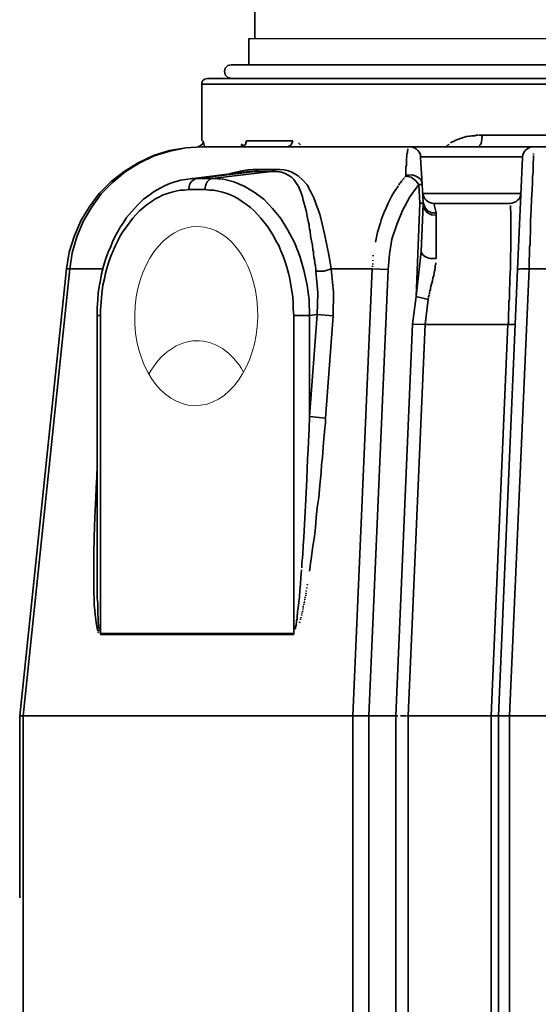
# Model space of a CAD drawing. Header units: millimetres. Extents: x -1661 to 8978, y 10537 to 15989.
# Tile 21 of 24: x 7622 to 8079, y 13532 to 14398. Entities that reach past the tile are written whole.
import ezdxf

# ---------------------------------------------------------------- set-up
doc = ezdxf.new("R2010")
doc.units = ezdxf.units.MM
doc.layers.add('C00-00-00-BLACK', color=7, linetype='Continuous')
doc.layers.add('Domyślne', color=7, linetype='Continuous')

# ---------------------------------------------------------------- blocks, each defined once
blk = doc.blocks.new('A$C54842E76')
at = {"layer": 'C00-00-00-BLACK', "color": 7, "linetype": 'Continuous', "lineweight": 35}
for p, q in [((46.2, 1744.91), (46.2, 1714.91)), ((41.1, 1714.91), (41.1, 1691.74)), ((20.35, 1688.78), (19.5, 1685.81)), ((22.46, 1691.32), (20.35, 1688.78)), ((25.42, 1691.74), (22.46, 1691.32)), ((25.42, 1691.74), (414.77, 1691.74)), ((4.66, 1679.88), (2.12, 1679.03)), ((414.77, 1679.88), (4.66, 1679.88)), ((19.5, 1685.81), (20.35, 1682.84)), ((20.35, 1682.84), (22.46, 1680.73)), ((22.46, 1680.73), (25.42, 1679.88)), ((0, 1677.34), (-0.43, 1674.8)), ((414.77, 1674.8), (-0.43, 1674.8)), ((-0.43, 1674.8), (-0.43, 1624.81)), ((2.12, 1679.03), (0, 1677.34)), ((228.35, 1627.35), (229.62, 1627.77)), ((229.62, 1627.77), (230.89, 1628.19)), ((230.89, 1628.19), (232.16, 1628.62)), ((232.16, 1628.62), (233.44, 1628.62)), ((233.44, 1628.62), (234.71, 1629.04)), ((234.71, 1629.04), (235.98, 1629.04)), ((235.98, 1629.04), (237.25, 1629.46)), ((237.25, 1629.46), (238.52, 1629.46)), ((238.52, 1629.46), (239.78, 1629.46)), ((239.78, 1629.46), (241.07, 1629.89)), ((241.07, 1629.89), (241.91, 1629.89)), ((242.34, 1629.89), (243.18, 1629.89)), ((243.6, 1629.89), (244.45, 1629.89)), ((244.88, 1629.89), (245.73, 1629.89)), ((245.73, 1629.89), (246.57, 1629.89)), ((246.57, 1629.89), (246.14, 1627.77)), ((246.14, 1627.77), (246.14, 1626.08)), ((246.57, 1629.89), (414.77, 1629.89)), ((0, 1619.72), (-14.41, 1618.87)), ((0, 1619.72), (-14.41, 1618.87)), ((-1.7, 1620.56), (-3.82, 1619.72)), ((0.43, 1622.27), (-1.7, 1620.56)), ((182.18, 1619.72), (0, 1619.72)), ((0.84, 1624.81), (0.43, 1622.27)), ((0.84, 1624.81), (2.12, 1620.14)), ((34.31, 1620.56), (34.74, 1621.41)), ((34.74, 1621.41), (35.17, 1622.27)), ((38.13, 1621.83), (35.58, 1620.14)), ((38.97, 1624.81), (38.13, 1621.83)), ((38.97, 1624.81), (79.64, 1624.81)), ((76.27, 1620.14), (75.41, 1619.72)), ((77.11, 1620.56), (76.27, 1620.14)), ((77.95, 1620.99), (77.11, 1620.56)), ((78.38, 1621.83), (77.95, 1620.99)), ((79.23, 1623.11), (78.38, 1621.83)), ((79.64, 1624.81), (79.23, 1623.11)), ((84.73, 1623.11), (85.58, 1622.27)), ((85.58, 1622.27), (86.43, 1621.41)), ((182.18, 1619.72), (291.9, 1619.72)), ((183.02, 1619.72), (182.18, 1619.72)), ((184.29, 1619.72), (183.02, 1619.72)), ((186.41, 1618.87), (184.29, 1619.72)), ((215.22, 1619.72), (215.64, 1620.56)), ((215.64, 1620.56), (216.49, 1621.41)), ((216.49, 1621.41), (217.33, 1621.83)), ((218.6, 1623.11), (219.89, 1623.96)), ((219.89, 1623.96), (221.15, 1624.38)), ((221.15, 1624.38), (222.42, 1625.23)), ((222.42, 1625.23), (223.27, 1625.65)), ((223.27, 1625.65), (224.55, 1626.08)), ((224.55, 1626.08), (225.81, 1626.5)), ((225.81, 1626.5), (227.09, 1626.92)), ((227.09, 1626.92), (228.35, 1627.35)), ((244.45, 1621.41), (243.6, 1620.56)), ((245.3, 1622.69), (244.45, 1621.41)), ((245.73, 1624.38), (245.3, 1622.69)), ((246.14, 1626.08), (245.73, 1624.38)), ((288.51, 1619.29), (285.54, 1617.6)), ((291.9, 1619.72), (288.51, 1619.29)), ((588.04, 1619.72), (291.9, 1619.72)), ((-42.79, 1612.1), (-56.35, 1605.74)), ((-42.37, 1611.67), (-55.49, 1605.31)), ((-28.81, 1616.33), (-42.79, 1612.1)), ((-28.38, 1615.91), (-42.37, 1611.67)), ((-14.41, 1618.87), (-28.81, 1616.33)), ((-14.41, 1618.87), (-28.38, 1615.91)), ((179.63, 1609.56), (180.06, 1611.25)), ((180.06, 1613.37), (180.48, 1614.64)), ((180.06, 1611.25), (180.06, 1613.37)), ((180.48, 1615.91), (180.9, 1617.18)), ((180.48, 1614.64), (180.48, 1615.91)), ((180.9, 1617.18), (180.9, 1618.02)), ((188.11, 1618.02), (186.41, 1618.87)), ((189.79, 1616.33), (188.11, 1618.02)), ((191.07, 1614.64), (189.79, 1616.33)), ((191.92, 1612.52), (191.07, 1614.64)), ((191.92, 1610.4), (191.92, 1612.52)), ((191.92, 1610.83), (281.74, 1610.83)), ((191.92, 1610.4), (193.61, 1586.68)), ((277.5, 1511.69), (281.74, 1610.4)), ((282.15, 1612.52), (281.74, 1610.4)), ((283, 1614.64), (282.15, 1612.52)), ((284.28, 1616.33), (283, 1614.64)), ((285.54, 1617.6), (284.28, 1616.33)), ((291.47, 1613.79), (291.47, 1612.94)), ((291.47, 1612.1), (291.47, 1610.4)), ((291.47, 1610.4), (291.47, 1608.28)), ((-56.35, 1605.74), (-68.64, 1598.12)), ((-55.49, 1605.31), (-67.78, 1597.69)), ((179.2, 1602.35), (179.63, 1603.2)), ((179.2, 1601.5), (179.2, 1602.35)), ((179.63, 1607.43), (179.63, 1609.56)), ((179.63, 1604.89), (179.63, 1607.43)), ((179.63, 1604.04), (179.63, 1604.89)), ((179.63, 1603.2), (179.63, 1604.04)), ((291.47, 1608.28), (291.06, 1606.58)), ((291.06, 1606.58), (291.06, 1604.47)), ((291.06, 1604.47), (291.06, 1602.77)), ((291.06, 1602.77), (291.06, 1601.08)), ((-68.64, 1598.12), (-80.07, 1589.22)), ((-67.78, 1597.69), (-78.8, 1588.37)), ((38.55, 1597.69), (-12.71, 1591.33)), ((-5.09, 1591.76), (46.6, 1598.12)), ((8.9, 1591.76), (60.58, 1598.12)), ((27.11, 1596.85), (24.15, 1595.99)), ((29.65, 1597.27), (27.11, 1596.85)), ((35.17, 1598.54), (29.65, 1597.27)), ((40.24, 1599.39), (35.17, 1598.54)), ((39.4, 1597.69), (38.55, 1597.69)), ((40.24, 1598.12), (39.4, 1597.69)), ((44.9, 1599.81), (40.24, 1599.39)), ((41.1, 1598.12), (40.24, 1598.12)), ((41.94, 1598.12), (41.1, 1598.12)), ((42.79, 1598.12), (41.94, 1598.12)), ((43.64, 1598.12), (42.79, 1598.12)), ((44.49, 1598.12), (43.64, 1598.12)), ((49.56, 1599.81), (44.9, 1599.81)), ((45.76, 1598.12), (44.9, 1598.12)), ((46.6, 1598.12), (45.76, 1598.12)), ((46.6, 1598.12), (49.56, 1599.81)), ((60.58, 1598.12), (46.6, 1598.12)), ((63.98, 1599.81), (49.56, 1599.81)), ((60.58, 1598.12), (63.98, 1599.81)), ((61.85, 1598.12), (60.58, 1598.12)), ((63.12, 1598.12), (61.85, 1598.12)), ((63.98, 1598.12), (63.12, 1598.12)), ((68.21, 1599.81), (63.98, 1599.81)), ((65.25, 1598.12), (63.98, 1598.12)), ((66.09, 1598.12), (65.25, 1598.12)), ((67.36, 1597.69), (66.09, 1598.12)), ((68.64, 1597.69), (67.36, 1597.69)), ((72.02, 1599.39), (68.21, 1599.81)), ((69.91, 1597.27), (68.64, 1597.69)), ((71.18, 1596.85), (69.91, 1597.27)), ((72.45, 1596.42), (71.18, 1596.85)), ((75.84, 1598.54), (72.02, 1599.39)), ((73.71, 1595.99), (72.45, 1596.42)), ((74.98, 1595.14), (73.71, 1595.99)), ((75.84, 1594.72), (74.98, 1595.14)), ((78.8, 1597.27), (75.84, 1598.54)), ((77.11, 1593.87), (75.84, 1594.72)), ((78.8, 1592.6), (77.11, 1593.87)), ((84.3, 1594.3), (78.8, 1597.27)), ((88.54, 1590.49), (84.3, 1594.3)), ((177.93, 1592.6), (178.79, 1593.45)), ((179.2, 1600.66), (179.2, 1601.5)), ((179.2, 1599.81), (179.2, 1600.66)), ((179.2, 1598.96), (179.2, 1599.81)), ((179.2, 1597.69), (179.2, 1598.96)), ((179.2, 1596.85), (179.2, 1597.69)), ((179.2, 1595.99), (179.2, 1596.85)), ((179.2, 1595.14), (179.2, 1595.99)), ((179.2, 1593.87), (179.2, 1595.14)), ((179.2, 1593.87), (180.48, 1594.72)), ((183.86, 1593.03), (179.2, 1593.87)), ((180.48, 1594.72), (181.75, 1594.72)), ((181.75, 1594.72), (184.72, 1595.14)), ((187.68, 1590.06), (183.86, 1593.03)), ((184.72, 1595.14), (187.25, 1594.3)), ((187.25, 1594.3), (189.79, 1593.03)), ((189.79, 1593.03), (191.92, 1591.33)), ((291.06, 1597.27), (290.63, 1593.45)), ((290.63, 1593.45), (290.63, 1589.22)), ((291.06, 1601.08), (291.06, 1599.39)), ((291.06, 1599.39), (291.06, 1597.27)), ((-80.07, 1589.22), (-90.66, 1578.62)), ((-78.8, 1588.37), (-88.97, 1578.2)), ((-33.04, 1585.41), (-36.44, 1583.71)), ((-28.38, 1587.52), (-33.04, 1585.41)), ((-24.15, 1588.79), (-28.38, 1587.52)), ((-18.65, 1590.49), (-24.15, 1588.79)), ((-12.71, 1591.33), (-18.65, 1590.49)), ((-8.89, 1591.76), (-12.71, 1591.33)), ((-11.45, 1584.14), (-11.02, 1586.25)), ((-11.02, 1586.25), (-10.16, 1587.95)), ((-10.16, 1587.95), (-9.32, 1589.22)), ((-9.32, 1589.22), (-7.2, 1590.91)), ((-5.09, 1591.76), (-8.89, 1591.76)), ((-7.2, 1590.91), (-5.09, 1591.76)), ((8.9, 1591.76), (-5.09, 1591.76)), ((2.54, 1583.71), (2.97, 1585.41)), ((2.97, 1585.41), (3.39, 1587.1)), ((3.39, 1587.1), (4.24, 1588.79)), ((4.24, 1588.79), (5.5, 1590.06)), ((5.5, 1590.06), (6.36, 1590.91)), ((6.36, 1590.91), (7.63, 1591.76)), ((7.63, 1591.76), (8.9, 1591.76)), ((18.65, 1591.33), (8.9, 1591.76)), ((27.95, 1588.79), (18.65, 1591.33)), ((36.87, 1584.98), (27.95, 1588.79)), ((45.76, 1579.89), (36.87, 1584.98)), ((80.5, 1590.91), (78.8, 1592.6)), ((81.77, 1589.22), (80.5, 1590.91)), ((83.04, 1587.52), (81.77, 1589.22)), ((84.3, 1585.41), (83.04, 1587.52)), ((85.58, 1582.86), (84.3, 1585.41)), ((92.36, 1586.25), (88.54, 1590.49)), ((95.32, 1580.74), (92.36, 1586.25)), ((170.31, 1582.01), (172, 1584.56)), ((172, 1584.56), (172.43, 1585.41)), ((172.86, 1585.83), (173.27, 1586.68)), ((173.27, 1586.68), (173.7, 1587.52)), ((173.7, 1587.52), (174.55, 1587.95)), ((174.55, 1587.95), (174.97, 1588.79)), ((174.97, 1588.79), (175.4, 1589.64)), ((175.82, 1590.06), (176.66, 1590.91)), ((177.09, 1591.33), (177.52, 1592.18)), ((190.65, 1586.68), (182.59, 1575.66)), ((190.65, 1586.68), (187.68, 1590.06)), ((191.49, 1570.15), (190.65, 1586.68)), ((192.77, 1586.68), (190.65, 1586.68)), ((191.92, 1591.33), (193.19, 1589.22)), ((193.61, 1586.68), (192.77, 1586.68)), ((193.19, 1589.22), (193.61, 1586.68)), ((193.61, 1586.68), (194.45, 1570.58)), ((290.63, 1589.22), (290.21, 1581.59)), ((-90.66, 1578.62), (-99.56, 1566.76)), ((-88.97, 1578.2), (-97.45, 1566.34)), ((-45.76, 1577.78), (-51.69, 1573.54)), ((-43.22, 1579.89), (-45.76, 1577.78)), ((-40.24, 1581.59), (-43.22, 1579.89)), ((-37.7, 1575.66), (-41.52, 1573.54)), ((-36.44, 1583.71), (-40.24, 1581.59)), ((-34.31, 1577.35), (-37.7, 1575.66)), ((-30.5, 1578.62), (-34.31, 1577.35)), ((-26.68, 1579.89), (-30.5, 1578.62)), ((-23.31, 1580.74), (-26.68, 1579.89)), ((-19.49, 1581.59), (-23.31, 1580.74)), ((-15.68, 1581.59), (-19.49, 1581.59)), ((-11.86, 1582.01), (-15.68, 1581.59)), ((-11.86, 1582.01), (-11.45, 1584.14)), ((2.54, 1582.01), (-11.86, 1582.01)), ((2.54, 1582.01), (2.54, 1583.71)), ((6.36, 1581.59), (2.54, 1582.01)), ((10.16, 1581.59), (6.36, 1581.59)), ((13.98, 1580.74), (10.16, 1581.59)), ((17.79, 1579.89), (13.98, 1580.74)), ((21.61, 1578.62), (17.79, 1579.89)), ((24.99, 1577.35), (21.61, 1578.62)), ((28.81, 1575.66), (24.99, 1577.35)), ((32.2, 1573.54), (28.81, 1575.66)), ((54.23, 1573.54), (45.76, 1579.89)), ((86.43, 1580.74), (85.58, 1582.86)), ((87.27, 1578.2), (86.43, 1580.74)), ((88.13, 1575.66), (87.27, 1578.2)), ((88.97, 1572.7), (88.13, 1575.66)), ((98.29, 1574.81), (95.32, 1580.74)), ((165.23, 1573.54), (166.93, 1576.51)), ((166.93, 1576.51), (168.61, 1579.47)), ((168.61, 1579.47), (170.31, 1582.01)), ((182.59, 1575.66), (176.24, 1563.8)), ((194.04, 1579.05), (194.45, 1577.35)), ((194.04, 1578.62), (280.47, 1578.62)), ((194.88, 1575.66), (194.04, 1577.78)), ((194.45, 1577.35), (194.88, 1575.66)), ((194.88, 1575.66), (195.74, 1573.97)), ((278.77, 1573.97), (279.62, 1575.66)), ((279.62, 1575.66), (280.04, 1577.35)), ((280.04, 1577.35), (280.47, 1579.47)), ((290.21, 1581.59), (289.78, 1573.54)), ((-56.78, 1568.45), (-61.85, 1562.95)), ((-51.69, 1573.54), (-56.78, 1568.45)), ((-48.29, 1568.88), (-51.69, 1566.34)), ((-44.9, 1571.43), (-48.29, 1568.88)), ((-41.52, 1573.54), (-44.9, 1571.43)), ((35.58, 1571.43), (32.2, 1573.54)), ((38.97, 1568.88), (35.58, 1571.43)), ((42.37, 1566.34), (38.97, 1568.88)), ((61.85, 1565.49), (54.23, 1573.54)), ((89.82, 1569.72), (88.97, 1572.7)), ((90.66, 1566.76), (89.82, 1569.72)), ((100.83, 1567.61), (98.29, 1574.81)), ((103.38, 1560.41), (100.83, 1567.61)), ((161.84, 1565.91), (163.54, 1570.15)), ((163.54, 1570.15), (165.23, 1573.54)), ((191.49, 1570.15), (188.11, 1487.96)), ((193.61, 1569.72), (191.49, 1570.15)), ((191.49, 1570.15), (193.61, 1570.15)), ((192.77, 1527.78), (194.45, 1569.3)), ((193.61, 1570.15), (194.45, 1570.58)), ((194.45, 1569.3), (193.61, 1569.72)), ((194.45, 1571.85), (194.88, 1568.45)), ((195.74, 1566.76), (194.45, 1570.58)), ((194.45, 1570.58), (194.45, 1569.3)), ((195.31, 1565.07), (194.45, 1569.3)), ((195.74, 1573.97), (197.01, 1572.7)), ((197.01, 1572.7), (198.7, 1571.43)), ((198.7, 1571.43), (200.38, 1570.58)), ((200.38, 1570.58), (202.08, 1570.15)), ((202.08, 1570.15), (203.78, 1569.72)), ((203.78, 1569.72), (270.29, 1569.72)), ((203.78, 1569.72), (205.9, 1561.68)), ((270.29, 1569.72), (272.41, 1570.15)), ((271.15, 1567.18), (271.15, 1568.03)), ((271.15, 1565.49), (271.15, 1567.18)), ((272.41, 1570.15), (274.11, 1570.58)), ((274.11, 1570.58), (275.81, 1571.43)), ((275.81, 1571.43), (277.5, 1572.7)), ((277.5, 1572.7), (278.77, 1573.97)), ((289.78, 1573.54), (289.36, 1564.22)), ((-99.56, 1566.76), (-106.77, 1554.47)), ((-97.45, 1566.34), (-104.64, 1554.05)), ((-61.85, 1562.95), (-66.52, 1557.45)), ((-55.08, 1563.37), (-61.01, 1557.01)), ((-51.69, 1566.34), (-55.08, 1563.37)), ((45.76, 1563.37), (42.37, 1566.34)), ((51.69, 1557.01), (45.76, 1563.37)), ((69.05, 1556.59), (61.85, 1565.49)), ((91.5, 1563.8), (90.66, 1566.76)), ((91.93, 1560.41), (91.5, 1563.8)), ((92.79, 1557.01), (91.93, 1560.41)), ((105.49, 1551.93), (103.38, 1560.41)), ((158.45, 1557.87), (160.14, 1562.1)), ((160.14, 1562.1), (161.84, 1565.91)), ((176.24, 1563.8), (171.16, 1551.51)), ((198.27, 1561.68), (195.31, 1565.07)), ((198.27, 1563.37), (195.74, 1566.76)), ((202.08, 1561.68), (198.27, 1563.37)), ((201.67, 1559.99), (198.27, 1561.68)), ((205.9, 1559.56), (201.67, 1559.99)), ((205.9, 1561.68), (202.08, 1561.68)), ((205.9, 1561.68), (205.9, 1559.56)), ((205.9, 1559.56), (205.9, 1521.43)), ((271.15, 1564.22), (271.15, 1565.49)), ((271.56, 1562.53), (271.15, 1564.22)), ((271.56, 1557.87), (271.56, 1562.53)), ((289.36, 1564.22), (288.94, 1554.47)), ((-106.77, 1554.47), (-112.7, 1540.92)), ((-104.64, 1554.05), (-110.15, 1540.49)), ((-70.34, 1551.51), (-72.02, 1548.97)), ((-68.21, 1554.47), (-70.34, 1551.51)), ((-66.52, 1557.45), (-68.21, 1554.47)), ((-61.01, 1557.01), (-66.52, 1549.39)), ((57.62, 1549.39), (51.69, 1557.01)), ((75.41, 1546.43), (69.05, 1556.59)), ((93.63, 1553.2), (92.79, 1557.01)), ((94.06, 1551.51), (93.63, 1553.2)), ((94.06, 1549.39), (94.06, 1551.51)), ((107.61, 1543.03), (105.49, 1551.93)), ((155.05, 1547.28), (155.91, 1550.24)), ((155.91, 1550.24), (156.75, 1552.78)), ((156.75, 1552.78), (157.6, 1555.32)), ((157.6, 1555.32), (158.45, 1557.87)), ((171.16, 1551.51), (166.93, 1538.38)), ((271.56, 1552.36), (271.56, 1557.87)), ((271.56, 1546.01), (271.56, 1552.36)), ((288.94, 1554.47), (288.94, 1549.39)), ((-75.41, 1543.03), (-77.11, 1540.07)), ((-73.71, 1546.01), (-75.41, 1543.03)), ((-72.02, 1541.34), (-74.14, 1537.11)), ((-72.02, 1548.97), (-73.71, 1546.01)), ((-69.48, 1545.58), (-72.02, 1541.34)), ((-66.52, 1549.39), (-69.48, 1545.58)), ((60.16, 1545.58), (57.62, 1549.39)), ((62.69, 1541.34), (60.16, 1545.58)), ((64.82, 1537.11), (62.69, 1541.34)), ((81.34, 1535.41), (75.41, 1546.43)), ((94.47, 1547.7), (94.06, 1549.39)), ((94.9, 1545.58), (94.47, 1547.7)), ((95.32, 1541.34), (94.9, 1545.58)), ((96.17, 1537.11), (95.32, 1541.34)), ((109.72, 1533.3), (107.61, 1543.03)), ((152.95, 1538.8), (153.78, 1541.76)), ((153.78, 1541.76), (154.21, 1544.74)), ((154.21, 1544.74), (155.05, 1547.28)), ((271.56, 1539.22), (271.56, 1546.01)), ((288.94, 1544.74), (288.51, 1539.22)), ((288.94, 1549.39), (288.94, 1544.74)), ((-112.7, 1540.92), (-116.93, 1526.94)), ((-110.15, 1540.49), (-114.38, 1526.51)), ((-78.8, 1536.26), (-80.5, 1532.03)), ((-77.11, 1540.07), (-78.8, 1536.26)), ((-76.26, 1532.87), (-78.37, 1528.21)), ((-74.14, 1537.11), (-76.26, 1532.87)), ((67.36, 1532.87), (64.82, 1537.11)), ((69.05, 1528.21), (67.36, 1532.87)), ((86, 1523.55), (81.34, 1535.41)), ((97.02, 1533.3), (96.17, 1537.11)), ((97.45, 1529.05), (97.02, 1533.3)), ((111.85, 1523.13), (109.72, 1533.3)), ((152.52, 1535.84), (152.95, 1538.8)), ((166.93, 1538.38), (164.8, 1525.24)), ((271.56, 1531.17), (271.56, 1539.22)), ((288.51, 1533.72), (288.1, 1531.6)), ((288.51, 1539.22), (288.51, 1533.72)), ((-116.93, 1526.94), (-119.47, 1512.53)), ((-114.38, 1526.51), (-116.51, 1512.53)), ((-82.61, 1526.94), (-84.73, 1521.43)), ((-80.5, 1532.03), (-82.61, 1526.94)), ((-78.37, 1528.21), (-80.5, 1523.55)), ((71.18, 1523.55), (69.05, 1528.21)), ((97.86, 1527.36), (97.45, 1529.05)), ((97.86, 1526.09), (97.86, 1527.36)), ((97.86, 1524.82), (97.86, 1526.09)), ((98.29, 1523.55), (97.86, 1524.82)), ((150.41, 1523.55), (150.41, 1524.4)), ((164.8, 1525.24), (163.54, 1511.69)), ((192.77, 1527.78), (188.11, 1487.96)), ((192.77, 1526.94), (192.77, 1527.78)), ((193.19, 1526.09), (192.77, 1526.94)), ((194.04, 1524.82), (193.19, 1526.09)), ((195.74, 1523.13), (194.04, 1524.82)), ((271.15, 1522.28), (271.56, 1531.17)), ((288.1, 1523.97), (287.67, 1521.43)), ((288.1, 1531.6), (288.1, 1529.05)), ((288.1, 1529.05), (288.1, 1526.51)), ((288.1, 1526.51), (288.1, 1523.97)), ((-84.73, 1521.43), (-86.85, 1514.65)), ((-82.19, 1518.47), (-83.46, 1513.8)), ((-80.5, 1523.55), (-82.19, 1518.47)), ((72.87, 1518.47), (71.18, 1523.55)), ((74.57, 1513.8), (72.87, 1518.47)), ((89.4, 1511.26), (86, 1523.55)), ((98.29, 1522.28), (98.29, 1523.55)), ((98.72, 1521.01), (98.29, 1522.28)), ((98.72, 1519.74), (98.72, 1521.01)), ((99.13, 1518.47), (98.72, 1519.74)), ((99.13, 1516.77), (99.13, 1518.47)), ((99.56, 1515.5), (99.13, 1516.77)), ((99.56, 1514.23), (99.56, 1515.5)), ((113.54, 1512.53), (111.85, 1523.13)), ((149.55, 1514.23), (149.98, 1515.07)), ((149.98, 1519.32), (149.98, 1520.16)), ((149.98, 1516.34), (149.98, 1517.19)), ((197.85, 1522.28), (195.74, 1523.13)), ((200.38, 1521.43), (197.85, 1522.28)), ((202.94, 1521.43), (200.38, 1521.43)), ((205.9, 1521.43), (202.94, 1521.43)), ((205.47, 1516.34), (205.04, 1515.5)), ((205.04, 1515.5), (205.04, 1514.23)), ((205.47, 1517.61), (205.47, 1516.34)), ((271.15, 1513.38), (271.15, 1522.28)), ((287.67, 1521.43), (287.67, 1518.47)), ((287.67, 1518.47), (287.67, 1515.5)), ((287.67, 1515.5), (287.67, 1512.53)), ((-119.47, 1512.53), (-160.57, 1119.39)), ((-116.51, 1512.53), (-157.6, 1119.39)), ((-117.77, 1512.53), (-118.63, 1512.53)), ((-116.51, 1512.53), (-117.77, 1512.53)), ((-87.27, 1512.53), (-116.51, 1512.53)), ((-88.55, 1507.88), (-89.39, 1502.36)), ((-86.85, 1514.65), (-88.55, 1507.88)), ((-85.16, 1508.72), (-86, 1503.63)), ((-83.46, 1513.8), (-85.16, 1508.72)), ((75.84, 1508.72), (74.57, 1513.8)), ((77.11, 1503.63), (75.84, 1508.72)), ((92.36, 1498.13), (89.4, 1511.26)), ((99.99, 1512.96), (99.56, 1514.23)), ((99.99, 1511.69), (99.99, 1512.96)), ((99.99, 1510.42), (99.99, 1511.69)), ((101.68, 1491.35), (99.99, 1510.42)), ((99.99, 1510.42), (107.19, 1510.42)), ((107.19, 1510.42), (113.54, 1512.53)), ((149.55, 1512.53), (113.54, 1512.53)), ((113.54, 1512.53), (115.65, 1491.77)), ((132.6, 1119.39), (149.55, 1512.53)), ((146.59, 1119.39), (163.54, 1511.69)), ((163.54, 1511.69), (149.55, 1512.53)), ((203.78, 1506.61), (202.94, 1504.48)), ((204.2, 1509.15), (203.78, 1506.61)), ((204.63, 1511.26), (204.2, 1509.15)), ((205.04, 1513.38), (204.63, 1511.26)), ((205.04, 1514.23), (205.04, 1513.38)), ((277.5, 1511.69), (260.55, 1119.39)), ((287.67, 1512.53), (270.29, 1119.39)), ((270.72, 1503.63), (271.15, 1513.38)), ((278.35, 1512.11), (277.5, 1512.11)), ((279.18, 1512.11), (278.35, 1512.11)), ((280.47, 1512.53), (279.18, 1512.11)), ((281.74, 1512.53), (280.47, 1512.53)), ((283.85, 1512.53), (281.74, 1512.53)), ((285.54, 1512.53), (283.85, 1512.53)), ((287.67, 1512.53), (285.54, 1512.53)), ((306.3, 1512.53), (287.67, 1512.53)), ((-89.39, 1502.36), (-90.66, 1496.86)), ((-87.27, 1498.13), (-88.13, 1493.05)), ((-86, 1503.63), (-87.27, 1498.13)), ((77.95, 1498.13), (77.11, 1503.63)), ((78.8, 1493.05), (77.95, 1498.13)), ((94.06, 1485), (92.36, 1498.13)), ((202.08, 1499.82), (201.24, 1497.28)), ((202.51, 1501.94), (202.08, 1499.82)), ((202.94, 1504.48), (202.51, 1501.94)), ((270.72, 1501.94), (270.72, 1503.63)), ((270.72, 1500.67), (270.72, 1501.94)), ((270.72, 1498.98), (270.72, 1500.67)), ((270.72, 1497.71), (270.72, 1498.98)), ((-91.52, 1490.92), (-91.93, 1485)), ((-90.66, 1496.86), (-91.52, 1490.92)), ((-88.13, 1493.05), (-88.55, 1487.54)), ((79.64, 1487.54), (78.8, 1493.05)), ((101.25, 1472.29), (101.68, 1491.35)), ((115.65, 1491.77), (115.24, 1471.02)), ((199.54, 1489.65), (199.54, 1488.81)), ((200.38, 1493.05), (199.97, 1491.77)), ((199.97, 1491.77), (199.97, 1490.08)), ((200.81, 1493.9), (200.38, 1493.05)), ((201.24, 1497.28), (200.81, 1495.17)), ((200.81, 1495.17), (200.81, 1493.9)), ((270.29, 1496.01), (270.72, 1497.71)), ((270.29, 1494.74), (270.29, 1496.01)), ((270.29, 1493.05), (270.29, 1494.74)), ((270.29, 1491.77), (270.29, 1493.05)), ((270.29, 1490.08), (270.29, 1491.77)), ((270.29, 1488.38), (270.29, 1490.08)), ((-91.93, 1485), (-92.36, 1478.21)), ((-88.97, 1482.46), (-89.39, 1476.94)), ((-88.55, 1487.54), (-88.97, 1482.46)), ((80.07, 1482.46), (79.64, 1487.54)), ((80.07, 1476.94), (80.07, 1482.46)), ((94.47, 1471.44), (94.06, 1485)), ((188.11, 1487.96), (185.15, 1463.81)), ((188.11, 1487.96), (198.7, 1485.42)), ((198.7, 1485.42), (196.15, 1463.39)), ((199.12, 1486.69), (198.7, 1485.84)), ((199.54, 1488.81), (199.12, 1487.96)), ((199.12, 1487.96), (199.12, 1487.11)), ((269.88, 1483.73), (270.29, 1485.42)), ((269.88, 1482.46), (269.88, 1483.73)), ((269.88, 1480.76), (269.88, 1482.46)), ((269.88, 1479.06), (269.88, 1480.76)), ((270.29, 1487.11), (270.29, 1488.38)), ((270.29, 1485.42), (270.29, 1487.11)), ((-92.36, 1478.21), (-92.36, 1471.44)), ((-89.39, 1476.94), (-89.39, 1471.44)), ((80.5, 1471.44), (80.07, 1476.94)), ((94.47, 1471.44), (101.25, 1472.29)), ((94.47, 1382.48), (101.25, 1472.29)), ((115.24, 1471.02), (101.25, 1472.29)), ((269.45, 1474.4), (269.88, 1476.1)), ((269.45, 1472.71), (269.45, 1474.4)), ((269.45, 1471.44), (269.45, 1472.71)), ((269.88, 1477.79), (269.88, 1479.06)), ((269.88, 1476.1), (269.88, 1477.79)), ((-89.39, 1471.44), (-92.36, 1471.44)), ((-92.36, 1471.44), (-92.36, 1247.76)), ((-89.39, 1471.44), (-89.39, 1191.83)), ((80.5, 1191.83), (80.5, 1471.44)), ((80.5, 1471.44), (94.47, 1471.44)), ((94.47, 1382.48), (94.47, 1471.44)), ((115.24, 1471.02), (108.45, 1381.21)), ((185.15, 1463.81), (170.31, 1119.39)), ((196.15, 1463.39), (181.33, 1119.39)), ((185.15, 1463.81), (196.15, 1463.39)), ((196.15, 1463.39), (269.02, 1463.39)), ((254.2, 1119.39), (269.02, 1463.39)), ((269.02, 1463.39), (269.45, 1465.08)), ((270.29, 1463.39), (269.02, 1463.39)), ((269.45, 1469.75), (269.45, 1471.44)), ((269.45, 1468.05), (269.45, 1469.75)), ((269.45, 1466.35), (269.45, 1468.05)), ((269.45, 1465.08), (269.45, 1466.35)), ((271.56, 1463.39), (270.29, 1463.39)), ((272.84, 1463.39), (271.56, 1463.39)), ((273.68, 1463.39), (272.84, 1463.39)), ((274.53, 1463.81), (273.68, 1463.39)), ((94.06, 1371.46), (94.47, 1382.48)), ((108.45, 1381.21), (94.47, 1382.48)), ((108.04, 1372.31), (108.45, 1376.98)), ((108.45, 1376.98), (108.45, 1381.21)), ((93.63, 1360.45), (94.06, 1371.46)), ((106.76, 1359.6), (108.04, 1372.31)), ((93.2, 1352.83), (93.63, 1360.45)), ((105.91, 1346.47), (106.76, 1359.6)), ((92.79, 1345.2), (93.2, 1352.83)), ((91.93, 1327.4), (92.79, 1345.2)), ((105.06, 1340.11), (105.91, 1346.47)), ((-92.36, 1336.3), (-92.79, 1332.91)), ((103.38, 1322.32), (104.65, 1333.34)), ((104.65, 1333.34), (105.06, 1340.11)), ((-92.79, 1329.09), (-93.2, 1320.2)), ((-92.79, 1332.91), (-92.79, 1329.09)), ((91.09, 1309.6), (91.93, 1327.4)), ((-93.2, 1320.2), (-93.63, 1311.3)), ((102.52, 1311.3), (103.38, 1322.32)), ((-93.63, 1311.3), (-94.48, 1293.94)), ((90.24, 1293.08), (91.09, 1309.6)), ((101.25, 1302.41), (102.52, 1311.3)), ((100.41, 1293.51), (101.25, 1302.41)), ((-94.48, 1293.94), (-94.9, 1276.56)), ((89.4, 1276.56), (90.24, 1293.08)), ((99.56, 1285.03), (100.41, 1293.51)), ((98.72, 1276.99), (99.56, 1285.03)), ((-94.9, 1276.56), (-95.32, 1261.74)), ((88.97, 1268.93), (89.4, 1276.56)), ((97.45, 1268.51), (98.72, 1276.99)), ((88.54, 1261.74), (88.97, 1268.93)), ((96.17, 1259.61), (97.45, 1268.51)), ((-95.32, 1261.74), (-95.32, 1246.48)), ((87.7, 1254.54), (88.13, 1257.91)), ((88.13, 1257.91), (88.54, 1261.74)), ((95.32, 1253.26), (96.17, 1259.61)), ((-92.36, 1247.76), (-92.36, 1240.98)), ((86.86, 1241.39), (87.27, 1247.76)), ((87.7, 1252.84), (87.7, 1254.54)), ((87.7, 1251.15), (87.7, 1252.84)), ((87.7, 1250.29), (87.7, 1251.15)), ((87.7, 1249.45), (87.7, 1250.29)), ((94.47, 1246.48), (95.32, 1253.26)), ((-95.32, 1246.48), (-95.32, 1240.13)), ((-95.32, 1240.13), (-95.32, 1233.35)), ((-92.36, 1240.98), (-92.36, 1234.2)), ((86.43, 1235.04), (86.86, 1241.39)), ((-95.32, 1233.35), (-95.32, 1227.84)), ((-92.36, 1234.2), (-92.36, 1228.69)), ((85.58, 1224.03), (86, 1229.53)), ((86, 1229.53), (86.43, 1235.04)), ((91.5, 1228.69), (91.5, 1229.53)), ((91.93, 1231.23), (91.93, 1232.07)), ((92.36, 1234.2), (92.79, 1235.04)), ((-95.32, 1227.84), (-94.9, 1221.91)), ((-94.9, 1221.91), (-94.9, 1216.83)), ((-92.36, 1228.69), (-92.36, 1222.77)), ((-92.36, 1222.77), (-91.93, 1218.1)), ((85.16, 1219.37), (85.58, 1224.03)), ((90.24, 1221.49), (90.24, 1222.34)), ((90.66, 1223.18), (90.66, 1224.03)), ((91.09, 1226.57), (91.5, 1227.42)), ((91.09, 1224.88), (91.09, 1225.73)), ((-94.9, 1216.83), (-94.48, 1212.17)), ((-94.48, 1212.17), (-94.05, 1208.36)), ((-91.93, 1218.1), (-91.93, 1213.01)), ((-91.93, 1213.01), (-91.93, 1209.21)), ((83.88, 1210.48), (84.3, 1214.28)), ((84.3, 1214.28), (85.16, 1219.37)), ((88.54, 1212.17), (88.54, 1213.01)), ((88.97, 1215.14), (88.97, 1215.98)), ((88.97, 1213.85), (88.97, 1214.71)), ((89.4, 1216.83), (89.4, 1217.67)), ((89.82, 1219.79), (90.24, 1220.63)), ((89.82, 1218.51), (89.82, 1219.37)), ((-94.05, 1208.36), (-93.63, 1204.12)), ((-93.63, 1204.12), (-93.2, 1201.15)), ((-91.93, 1209.21), (-91.52, 1205.38)), ((-91.52, 1205.38), (-91.52, 1203.69)), ((-91.52, 1203.69), (-91.52, 1201.99)), ((83.04, 1202.85), (83.46, 1204.54)), ((83.46, 1206.24), (83.88, 1210.48)), ((83.46, 1204.54), (83.46, 1206.24)), ((86.43, 1203.69), (86.43, 1204.54)), ((86.86, 1205.38), (86.86, 1206.24)), ((87.27, 1207.51), (87.7, 1208.36)), ((87.7, 1209.21), (87.7, 1210.05)), ((88.13, 1210.48), (88.13, 1211.32)), ((-93.2, 1201.15), (-92.79, 1198.19)), ((-92.79, 1198.19), (-92.36, 1196.07)), ((-92.36, 1196.07), (-91.93, 1193.95)), ((-91.52, 1201.99), (-91.52, 1200.73)), ((-91.52, 1200.73), (-91.09, 1199.46)), ((-91.09, 1199.46), (-91.09, 1198.19)), ((-91.09, 1198.19), (-91.09, 1196.92)), ((-91.09, 1196.92), (-90.66, 1196.07)), ((-90.66, 1196.07), (-90.66, 1195.23)), ((-90.66, 1194.79), (-90.66, 1193.95)), ((81.77, 1195.65), (82.2, 1196.5)), ((82.2, 1197.76), (82.61, 1199.03)), ((82.2, 1196.5), (82.2, 1197.76)), ((82.61, 1200.3), (83.04, 1201.58)), ((82.61, 1199.03), (82.61, 1200.3)), ((83.04, 1201.58), (83.04, 1202.85)), ((85.58, 1201.15), (86, 1201.99)), ((-91.52, 1193.1), (-91.09, 1192.25)), ((-89.39, 1191.83), (80.5, 1191.83)), ((-89.39, 1191.83), (-89.39, 1190.99)), ((-89.39, 1190.99), (80.5, 1190.99)), ((80.5, 1190.99), (80.5, 1191.83)), ((-160.57, 1119.39), (-159.73, 1119.39)), ((-160.57, 1119.39), (-160.57, 959.24)), ((-159.73, 1119.39), (-157.6, 1119.39)), ((-157.6, 1119.39), (132.6, 1119.39)), ((-157.6, 1119.39), (-157.6, 500.35)), ((132.6, 1119.39), (146.59, 1119.39)), ((132.6, 500.35), (132.6, 1119.39)), ((146.59, 1119.39), (170.31, 1119.39)), ((146.59, 500.35), (146.59, 1119.39)), ((170.31, 1119.39), (170.31, 500.35)), ((171.16, 1119.39), (172, 1119.39)), ((174.55, 1119.39), (175.4, 1119.39)), ((175.4, 1119.39), (176.24, 1119.39)), ((176.66, 1119.39), (177.52, 1119.39)), ((177.52, 1119.39), (178.36, 1119.39)), ((178.36, 1119.39), (179.2, 1119.39)), ((179.63, 1119.39), (180.48, 1119.39)), ((180.48, 1119.39), (181.33, 1119.39)), ((181.33, 1119.39), (254.2, 1119.39)), ((181.33, 1119.39), (181.33, 500.35)), ((254.2, 1119.39), (260.55, 1119.39)), ((254.2, 500.35), (254.2, 1119.39)), ((260.55, 1119.39), (270.29, 1119.39)), ((260.55, 1119.39), (260.55, 500.35)), ((270.29, 1119.39), (609.22, 1119.39)), ((270.29, 1119.39), (270.29, 500.35))]:
    blk.add_line(p, q, dxfattribs=at)
at = {"layer": 'Domyślne', "color": 7, "linetype": 'Continuous', "lineweight": 25}
blk.add_line((41.1, 1714.91), (415.42, 1714.91), dxfattribs=at)
at = {"layer": 'Domyślne', "color": 7, "linetype": 'Continuous', "lineweight": 18}
blk.add_ellipse((-5.24, 1470.85), major_axis=(-1.45, -78.7), ratio=0.687779, dxfattribs=at)
blk.add_ellipse((-5.24, 1370.53), major_axis=(-1.45, -78.7), ratio=0.687779, start_param=2.288712, end_param=4.048106, dxfattribs=at)

msp = doc.modelspace()

# ---------------------------------------------------------------- block references
msp.add_blockref('A$C54842E76', (7783.065, 12666.754))

doc.saveas('drawing.dxf')
